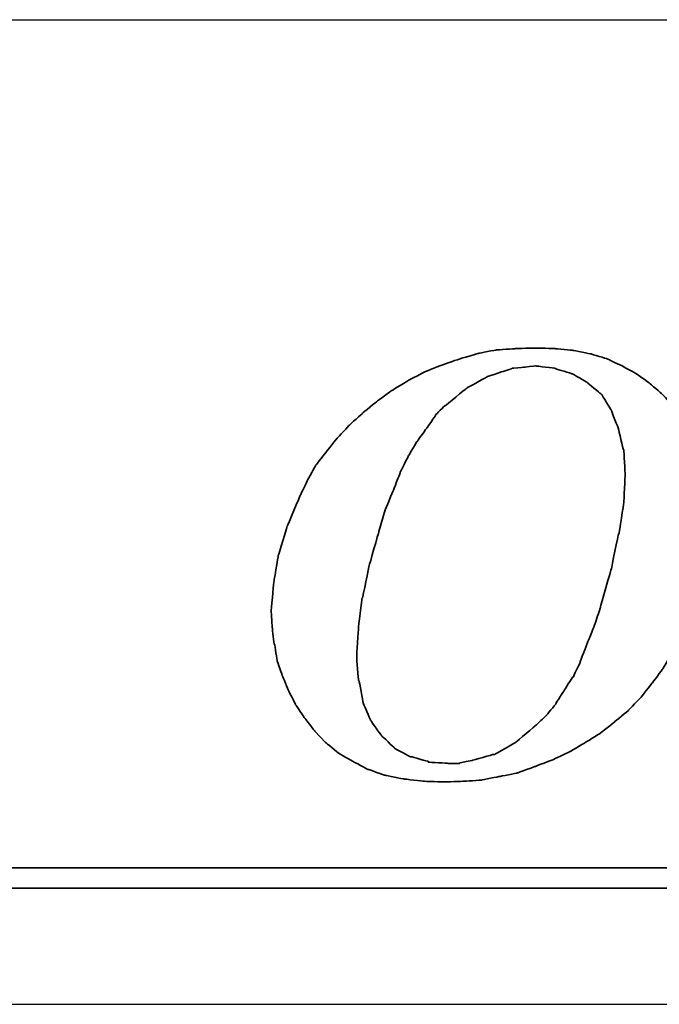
# Model space of a CAD drawing. Header units: millimetres. Extents: x -8 to 268, y -8 to 76.
# Tile 25 of 40: x 195.334 to 196.308, y 11.221 to 12.721. Entities that reach past the tile are written whole.
import ezdxf

# ---------------------------------------------------------------- set-up
doc = ezdxf.new("R2010")
doc.units = ezdxf.units.MM
doc.header["$LTSCALE"] = 0.15
for name, color, linetype in [('DIM', 4, 'CONTINUOUS'), ('layer 1', 7, 'CONTINUOUS'), ('OUT', 3, 'CONTINUOUS')]:
    doc.layers.add(name, color=color, linetype=linetype)

# ---------------------------------------------------------------- blocks, each defined once
blk = doc.blocks.new('TBI MOTION logo(完整正式版)')
at = {"layer": 'layer 1', "color": 22, "lineweight": 35}
for points, knots in [([(-11.34375, -6.98375), (-11.34375, -6.98375), (-10.91375, -7.43875), (-10.91375, -7.43875), (-10.91375, -7.43875), (-10.91375, -7.43875), (-10.38625, -7.87125), (-10.38625, -7.87125), (-10.38625, -7.87125), (-10.38625, -7.87125), (-9.81125, -8.20375), (-9.81125, -8.20375), (-9.81125, -8.20375), (-9.81125, -8.20375), (-9.21125, -8.51875), (-9.21125, -8.51875), (-9.21125, -8.51875), (-9.21125, -8.51875), (-8.51625, -8.75875), (-8.51625, -8.75875), (-8.51625, -8.75875), (-8.51625, -8.75875), (-7.77125, -8.90375), (-7.77125, -8.90375), (-7.77125, -8.90375), (-7.77125, -8.90375), (-6.97875, -8.99875), (-6.97875, -8.99875), (-6.97875, -8.99875), (-6.97875, -8.99875), (-6.14125, -9.02375), (-6.14125, -9.02375), (-6.14125, -9.02375), (-6.14125, -9.02375), (-5.37125, -8.99875), (-5.37125, -8.99875), (-5.37125, -8.99875), (-5.37125, -8.99875), (-4.65375, -8.94875), (-4.65375, -8.94875), (-4.65375, -8.94875), (-4.65375, -8.94875), (-3.93375, -8.80625), (-3.93375, -8.80625), (-3.93375, -8.80625), (-3.93375, -8.80625), (-3.21375, -8.66375), (-3.21375, -8.66375), (-3.21375, -8.66375), (-3.21375, -8.66375), (-2.49375, -8.39875), (-2.49375, -8.39875), (-2.49375, -8.39875), (-2.49375, -8.39875), (-1.79875, -8.13375), (-1.79875, -8.13375), (-1.79875, -8.13375), (-1.79875, -8.13375), (-1.17375, -7.84375), (-1.17375, -7.84375), (-1.17375, -7.84375), (-1.17375, -7.84375), (-0.52375, -7.46375), (-0.52375, -7.46375), (-0.52375, -7.46375), (-0.52375, -7.46375), (0.10124, -7.07875), (0.10124, -7.07875), (0.10124, -7.07875), (0.10124, -7.07875), (0.67625, -6.62375), (0.67625, -6.62375), (0.67625, -6.62375), (0.67625, -6.62375), (1.24874, -6.14375), (1.24874, -6.14375), (1.24874, -6.14375), (1.24874, -6.14375), (1.72874, -5.64125), (1.72874, -5.64125), (1.72874, -5.64125), (1.72874, -5.64125), (2.18624, -5.06375), (2.18624, -5.06375), (2.18624, -5.06375), (2.18624, -5.06375), (2.61625, -4.48874), (2.61625, -4.48874), (2.61625, -4.48874), (2.61625, -4.48874), (3.00125, -3.83874), (3.00125, -3.83874), (3.00125, -3.83874), (3.00125, -3.83874), (3.36124, -3.21374), (3.36124, -3.21374), (3.36124, -3.21374), (3.36124, -3.21374), (3.84374, -1.99125), (3.84374, -1.99125), (3.84374, -1.99125), (3.84374, -1.99125), (4.22625, -0.81875), (4.22625, -0.81875), (4.22625, -0.81875), (4.22625, -0.81875), (4.39125, 0.45624), (4.39125, 0.45624), (4.39125, 0.45624), (4.39125, 0.45624), (4.48874, 1.70124), (4.48874, 1.70124), (4.48874, 1.70124), (4.48874, 1.70124), (4.43874, 2.44625), (4.43874, 2.44625), (4.43874, 2.44625), (4.43874, 2.44625), (4.36874, 3.14125), (4.36874, 3.14125), (4.36874, 3.14125), (4.36874, 3.14125), (4.25125, 3.81125), (4.25125, 3.81125), (4.25125, 3.81125), (4.25125, 3.81125), (4.03124, 4.41125), (4.03124, 4.41125), (4.03124, 4.41125), (4.03124, 4.41125), (3.74374, 5.01125), (3.74374, 5.01125), (3.74374, 5.01125), (3.74374, 5.01125), (3.43124, 5.58875), (3.43124, 5.58875), (3.43124, 5.58875), (3.43124, 5.58875), (3.02625, 6.09125), (3.02625, 6.09125), (3.02625, 6.09125), (3.02625, 6.09125), (2.59374, 6.54875), (2.59374, 6.54875), (2.59374, 6.54875), (2.59374, 6.54875), (2.09124, 6.98125), (2.09124, 6.98125), (2.09124, 6.98125), (2.09124, 6.98125), (1.56124, 7.36625), (1.56124, 7.36625), (1.56124, 7.36625), (1.56124, 7.36625), (0.98624, 7.67625), (0.98624, 7.67625), (0.98624, 7.67625), (0.98624, 7.67625), (0.38624, 7.96375), (0.38624, 7.96375), (0.38624, 7.96375), (0.38624, 7.96375), (-0.25875, 8.15625), (-0.25875, 8.15625), (-0.25875, 8.15625), (-0.25875, 8.15625), (-0.98125, 8.30125), (-0.98125, 8.30125), (-0.98125, 8.30125), (-0.98125, 8.30125), (-1.70124, 8.37125), (-1.70124, 8.37125), (-1.70124, 8.37125), (-1.70124, 8.37125), (-2.49375, 8.39624), (-2.49375, 8.39624), (-2.49375, 8.39624), (-2.49375, 8.39624), (-3.28625, 8.37125), (-3.28625, 8.37125), (-3.28625, 8.37125), (-3.28625, 8.37125), (-4.05125, 8.32125), (-4.05125, 8.32125), (-4.05125, 8.32125), (-4.05125, 8.32125), (-4.77375, 8.18125), (-4.77375, 8.18125), (-4.77375, 8.18125), (-4.77375, 8.18125), (-5.51625, 7.96375), (-5.51625, 7.96375), (-5.51625, 7.96375), (-5.51625, 7.96375), (-6.21125, 7.72625), (-6.21125, 7.72625), (-6.21125, 7.72625), (-6.21125, 7.72625), (-6.92875, 7.43625), (-6.92875, 7.43625), (-6.92875, 7.43625), (-6.92875, 7.43625), (-7.57875, 7.10125), (-7.57875, 7.10125), (-7.57875, 7.10125), (-7.57875, 7.10125), (-8.24875, 6.69125), (-8.24875, 6.69125), (-8.24875, 6.69125), (-8.24875, 6.69125), (-8.84875, 6.26125), (-8.84875, 6.26125), (-8.84875, 6.26125), (-8.84875, 6.26125), (-9.42625, 5.78125), (-9.42625, 5.78125), (-9.42625, 5.78125), (-9.42625, 5.78125), (-9.95375, 5.30125), (-9.95375, 5.30125), (-9.95375, 5.30125), (-9.95375, 5.30125), (-10.43375, 4.79624), (-10.43375, 4.79624), (-10.43375, 4.79624), (-10.43375, 4.79624), (-10.88875, 4.22125), (-10.88875, 4.22125), (-10.88875, 4.22125), (-10.88875, 4.22125), (-11.29875, 3.69375), (-11.29875, 3.69375), (-11.29875, 3.69375), (-11.29875, 3.69375), (-11.63375, 3.09125), (-11.63375, 3.09125), (-11.63375, 3.09125), (-11.63375, 3.09125), (-11.91875, 2.49625), (-11.91875, 2.49625), (-11.91875, 2.49625), (-11.91875, 2.49625), (-12.44875, 1.24625), (-12.44875, 1.24625), (-12.44875, 1.24625), (-12.44875, 1.24625), (-12.80875, 0.06874), (-12.80875, 0.06874), (-12.80875, 0.06874), (-12.80875, 0.06874), (-12.99875, -1.07875), (-12.99875, -1.07875), (-12.99875, -1.07875), (-12.99875, -1.07875), (-13.09375, -2.18375), (-13.09375, -2.18375), (-13.09375, -2.18375), (-13.09375, -2.18375), (-13.04875, -2.85375), (-13.04875, -2.85375), (-13.04875, -2.85375), (-13.04875, -2.85375), (-12.97375, -3.50375), (-12.97375, -3.50375), (-12.97375, -3.50375), (-12.97375, -3.50375), (-12.95375, -3.50375), (-12.95375, -3.50375), (-12.95375, -3.50375), (-12.95375, -3.50375), (-12.85375, -4.17375), (-12.85375, -4.17375), (-12.85375, -4.17375), (-12.85375, -4.17375), (-12.63875, -4.77624), (-12.63875, -4.77624), (-12.63875, -4.77624), (-12.63875, -4.77624), (-12.39875, -5.35125), (-12.39875, -5.35125), (-12.39875, -5.35125), (-12.39875, -5.35125), (-12.11375, -5.92875), (-12.11375, -5.92875), (-12.11375, -5.92875), (-12.11375, -5.92875), (-11.75375, -6.45375), (-11.75375, -6.45375), (-11.75375, -6.45375), (-11.75375, -6.45375), (-11.34375, -6.98375), (-11.34375, -6.98375)], [0, 0, 0, 0, 0.01369863, 0.01369863, 0.01369863, 0.01369864, 0.02739726, 0.02739726, 0.02739726, 0.02739727, 0.04109589, 0.04109589, 0.04109589, 0.0410959, 0.05479452, 0.05479452, 0.05479452, 0.05479453, 0.06849315, 0.06849315, 0.06849315, 0.06849316, 0.08219178, 0.08219178, 0.08219178, 0.08219179, 0.09589041, 0.09589041, 0.09589041, 0.09589042, 0.10958904, 0.10958904, 0.10958904, 0.10958905, 0.12328767, 0.12328767, 0.12328767, 0.12328768, 0.1369863, 0.1369863, 0.1369863, 0.13698631, 0.15068493, 0.15068493, 0.15068493, 0.15068494, 0.16438356, 0.16438356, 0.16438356, 0.16438357, 0.17808219, 0.17808219, 0.17808219, 0.1780822, 0.19178082, 0.19178082, 0.19178082, 0.19178083, 0.20547945, 0.20547945, 0.20547945, 0.20547946, 0.21917808, 0.21917808, 0.21917808, 0.21917809, 0.23287671, 0.23287671, 0.23287671, 0.23287672, 0.24657534, 0.24657534, 0.24657534, 0.24657535, 0.26027397, 0.26027397, 0.26027397, 0.26027398, 0.2739726, 0.2739726, 0.2739726, 0.27397261, 0.28767123, 0.28767123, 0.28767123, 0.28767124, 0.30136986, 0.30136986, 0.30136986, 0.30136987, 0.31506849, 0.31506849, 0.31506849, 0.3150685, 0.32876712, 0.32876712, 0.32876712, 0.32876713, 0.34246575, 0.34246575, 0.34246575, 0.34246576, 0.35616438, 0.35616438, 0.35616438, 0.35616439, 0.36986301, 0.36986301, 0.36986301, 0.36986302, 0.38356164, 0.38356164, 0.38356164, 0.38356165, 0.39726027, 0.39726027, 0.39726027, 0.39726028, 0.4109589, 0.4109589, 0.4109589, 0.41095891, 0.42465753, 0.42465753, 0.42465753, 0.42465754, 0.43835616, 0.43835616, 0.43835616, 0.43835617, 0.45205479, 0.45205479, 0.45205479, 0.4520548, 0.46575342, 0.46575342, 0.46575342, 0.46575343, 0.47945205, 0.47945205, 0.47945205, 0.47945206, 0.49315068, 0.49315068, 0.49315068, 0.49315069, 0.50684932, 0.50684932, 0.50684932, 0.50684933, 0.52054795, 0.52054795, 0.52054795, 0.52054796, 0.53424658, 0.53424658, 0.53424658, 0.53424659, 0.54794521, 0.54794521, 0.54794521, 0.54794522, 0.56164384, 0.56164384, 0.56164384, 0.56164385, 0.57534247, 0.57534247, 0.57534247, 0.57534248, 0.5890411, 0.5890411, 0.5890411, 0.58904111, 0.60273973, 0.60273973, 0.60273973, 0.60273974, 0.61643836, 0.61643836, 0.61643836, 0.61643837, 0.63013699, 0.63013699, 0.63013699, 0.630137, 0.64383562, 0.64383562, 0.64383562, 0.64383563, 0.65753425, 0.65753425, 0.65753425, 0.65753426, 0.67123288, 0.67123288, 0.67123288, 0.67123289, 0.68493151, 0.68493151, 0.68493151, 0.68493152, 0.69863014, 0.69863014, 0.69863014, 0.69863015, 0.71232877, 0.71232877, 0.71232877, 0.71232878, 0.7260274, 0.7260274, 0.7260274, 0.72602741, 0.73972603, 0.73972603, 0.73972603, 0.73972604, 0.75342466, 0.75342466, 0.75342466, 0.75342467, 0.76712329, 0.76712329, 0.76712329, 0.7671233, 0.78082192, 0.78082192, 0.78082192, 0.78082193, 0.79452055, 0.79452055, 0.79452055, 0.79452056, 0.80821918, 0.80821918, 0.80821918, 0.80821919, 0.82191781, 0.82191781, 0.82191781, 0.82191782, 0.83561644, 0.83561644, 0.83561644, 0.83561645, 0.84931507, 0.84931507, 0.84931507, 0.84931508, 0.8630137, 0.8630137, 0.8630137, 0.86301371, 0.87671233, 0.87671233, 0.87671233, 0.87671234, 0.89041096, 0.89041096, 0.89041096, 0.89041097, 0.90410959, 0.90410959, 0.90410959, 0.9041096, 0.91780822, 0.91780822, 0.91780822, 0.91780823, 0.93150685, 0.93150685, 0.93150685, 0.93150686, 0.94520548, 0.94520548, 0.94520548, 0.94520549, 0.95890411, 0.95890411, 0.95890411, 0.95890412, 0.97260274, 0.97260274, 0.97260274, 0.97260275, 0.98630137, 0.98630137, 0.98630137, 0.98630138, 1, 1, 1, 1]), ([(-8.77875, 1.03124), (-8.77875, 1.03124), (-8.51625, 1.89625), (-8.51625, 1.89625), (-8.51625, 1.89625), (-8.51625, 1.89625), (-8.20375, 2.66375), (-8.20375, 2.66375), (-8.20375, 2.66375), (-8.20375, 2.66375), (-7.91625, 3.38125), (-7.91625, 3.38125), (-7.91625, 3.38125), (-7.91625, 3.38125), (-7.91625, 3.40624), (-7.91625, 3.40624), (-7.91625, 3.40624), (-7.91625, 3.40624), (-7.57875, 4.07624), (-7.57875, 4.07624), (-7.57875, 4.07624), (-7.57875, 4.07624), (-7.24375, 4.65125), (-7.24375, 4.65125), (-7.24375, 4.65125), (-7.24375, 4.65125), (-7.21875, 4.65125), (-7.21875, 4.65125), (-7.21875, 4.65125), (-7.21875, 4.65125), (-7.21875, 4.67624), (-7.21875, 4.67624), (-7.21875, 4.67624), (-7.21875, 4.67624), (-6.83625, 5.20375), (-6.83625, 5.20375), (-6.83625, 5.20375), (-6.83625, 5.20375), (-6.49875, 5.68625), (-6.49875, 5.68625), (-6.49875, 5.68625), (-6.49875, 5.68625), (-6.49875, 5.70625), (-6.49875, 5.70625), (-6.49875, 5.70625), (-6.49875, 5.70625), (-6.11625, 6.09125), (-6.11625, 6.09125), (-6.11625, 6.09125), (-6.11625, 6.09125), (-6.09125, 6.09125), (-6.09125, 6.09125), (-6.09125, 6.09125), (-6.09125, 6.09125), (-5.27375, 6.76625), (-5.27375, 6.76625), (-5.27375, 6.76625), (-5.27375, 6.76625), (-5.24875, 6.76625), (-5.24875, 6.76625), (-5.24875, 6.76625), (-5.24875, 6.76625), (-5.24875, 6.78625), (-5.24875, 6.78625), (-5.24875, 6.78625), (-5.24875, 6.78625), (-4.38875, 7.26624), (-4.38875, 7.26624), (-4.38875, 7.26624), (-4.38875, 7.26624), (-4.36125, 7.26624), (-4.36125, 7.26624), (-4.36125, 7.26624), (-4.36125, 7.26624), (-3.93375, 7.41125), (-3.93375, 7.41125), (-3.93375, 7.41125), (-3.93375, 7.41125), (-3.47375, 7.55625), (-3.47375, 7.55625), (-3.47375, 7.55625), (-3.47375, 7.55625), (-3.45375, 7.55625), (-3.45375, 7.55625), (-3.45375, 7.55625), (-3.45375, 7.55625), (-3.42875, 7.58124), (-3.42875, 7.58124), (-3.42875, 7.58124), (-3.42875, 7.58124), (-2.97375, 7.62625), (-2.97375, 7.62625), (-2.97375, 7.62625), (-2.97375, 7.62625), (-2.49375, 7.67625), (-2.49375, 7.67625), (-2.49375, 7.67625), (-2.49375, 7.67625), (-2.46875, 7.67625), (-2.46875, 7.67625), (-2.46875, 7.67625), (-2.46875, 7.67625), (-1.70124, 7.58124), (-1.70124, 7.58124), (-1.70124, 7.58124), (-1.70124, 7.58124), (-1.67875, 7.55625), (-1.67875, 7.55625), (-1.67875, 7.55625), (-1.67875, 7.55625), (-1.65375, 7.55625), (-1.65375, 7.55625), (-1.65375, 7.55625), (-1.65375, 7.55625), (-1.03125, 7.36625), (-1.03125, 7.36625), (-1.03125, 7.36625), (-1.03125, 7.36625), (-1.00625, 7.36625), (-1.00625, 7.36625), (-1.00625, 7.36625), (-1.00625, 7.36625), (-0.43124, 7.02624), (-0.43124, 7.02624), (-0.43124, 7.02624), (-0.43124, 7.02624), (-0.40625, 7.00624), (-0.40625, 7.00624), (-0.40625, 7.00624), (-0.40625, 7.00624), (0.12124, 6.57124), (0.12124, 6.57124), (0.12124, 6.57124), (0.12124, 6.57124), (0.14624, 6.54875), (0.14624, 6.54875), (0.14624, 6.54875), (0.14624, 6.54875), (0.17124, 6.52375), (0.17124, 6.52375), (0.17124, 6.52375), (0.17124, 6.52375), (0.55625, 5.89875), (0.55625, 5.89875), (0.55625, 5.89875), (0.55625, 5.89875), (0.55625, 5.87625), (0.55625, 5.87625), (0.55625, 5.87625), (0.55625, 5.87625), (0.84124, 5.15625), (0.84124, 5.15625), (0.84124, 5.15625), (0.84124, 5.15625), (0.84124, 5.13125), (0.84124, 5.13125), (0.84124, 5.13125), (0.84124, 5.13125), (1.03624, 4.31875), (1.03624, 4.31875), (1.03624, 4.31875), (1.03624, 4.31875), (1.05624, 4.31875), (1.05624, 4.31875), (1.05624, 4.31875), (1.05624, 4.31875), (1.05624, 4.29125), (1.05624, 4.29125), (1.05624, 4.29125), (1.05624, 4.29125), (1.10625, 3.33125), (1.10625, 3.33125), (1.10625, 3.33125), (1.10625, 3.33125), (1.10625, 3.30875), (1.10625, 3.30875), (1.10625, 3.30875), (1.10625, 3.30875), (1.05624, 2.20624), (1.05624, 2.20624), (1.05624, 2.20624), (1.05624, 2.20624), (1.05624, 2.18124), (1.05624, 2.18124), (1.05624, 2.18124), (1.05624, 2.18124), (0.86624, 0.93624), (0.86624, 0.93624), (0.86624, 0.93624), (0.86624, 0.93624), (0.84124, 0.93624), (0.84124, 0.93624), (0.84124, 0.93624), (0.84124, 0.93624), (0.55625, -0.45874), (0.55625, -0.45874), (0.55625, -0.45874), (0.55625, -0.45874), (0.12124, -1.99125), (0.12124, -1.99125), (0.12124, -1.99125), (0.12124, -1.99125), (0.12124, -2.01874), (0.12124, -2.01874), (0.12124, -2.01874), (0.12124, -2.01874), (-0.13874, -2.78375), (-0.13874, -2.78375), (-0.13874, -2.78375), (-0.13874, -2.78375), (-0.43124, -3.50375), (-0.43124, -3.50375), (-0.43124, -3.50375), (-0.43124, -3.50375), (-0.69375, -4.19875), (-0.69375, -4.19875), (-0.69375, -4.19875), (-0.69375, -4.19875), (-0.69375, -4.22375), (-0.69375, -4.22375), (-0.69375, -4.22375), (-0.69375, -4.22375), (-0.98125, -4.82374), (-0.98125, -4.82374), (-0.98125, -4.82374), (-0.98125, -4.82374), (-1.00625, -4.82374), (-1.00625, -4.82374), (-1.00625, -4.82374), (-1.00625, -4.82374), (-1.33875, -5.35125), (-1.33875, -5.35125), (-1.33875, -5.35125), (-1.33875, -5.35125), (-1.67875, -5.87875), (-1.67875, -5.87875), (-1.67875, -5.87875), (-1.67875, -5.87875), (-1.67875, -5.90375), (-1.67875, -5.90375), (-1.67875, -5.90375), (-1.67875, -5.90375), (-2.05875, -6.35875), (-2.05875, -6.35875), (-2.05875, -6.35875), (-2.05875, -6.35875), (-2.08375, -6.38375), (-2.08375, -6.38375), (-2.08375, -6.38375), (-2.08375, -6.38375), (-2.46875, -6.74375), (-2.46875, -6.74375), (-2.46875, -6.74375), (-2.46875, -6.74375), (-3.25875, -7.41625), (-3.25875, -7.41625), (-3.25875, -7.41625), (-3.25875, -7.41625), (-3.28625, -7.43875), (-3.28625, -7.43875), (-3.28625, -7.43875), (-3.28625, -7.43875), (-4.12375, -7.91875), (-4.12375, -7.91875), (-4.12375, -7.91875), (-4.12375, -7.91875), (-4.14875, -7.91875), (-4.14875, -7.91875), (-4.14875, -7.91875), (-4.14875, -7.91875), (-4.17125, -7.91875), (-4.17125, -7.91875), (-4.17125, -7.91875), (-4.17125, -7.91875), (-5.03375, -8.15875), (-5.03375, -8.15875), (-5.03375, -8.15875), (-5.03375, -8.15875), (-5.51625, -8.25625), (-5.51625, -8.25625), (-5.51625, -8.25625), (-5.51625, -8.25625), (-5.54125, -8.27875), (-5.54125, -8.27875), (-5.54125, -8.27875), (-5.54125, -8.27875), (-5.56375, -8.27875), (-5.56375, -8.27875), (-5.56375, -8.27875), (-5.56375, -8.27875), (-5.99625, -8.27875), (-5.99625, -8.27875), (-5.99625, -8.27875), (-5.99625, -8.27875), (-6.76375, -8.23125), (-6.76375, -8.23125), (-6.76375, -8.23125), (-6.76375, -8.23125), (-6.78875, -8.23125), (-6.78875, -8.23125), (-6.78875, -8.23125), (-6.78875, -8.23125), (-6.78875, -8.20375), (-6.78875, -8.20375), (-6.78875, -8.20375), (-6.78875, -8.20375), (-7.45875, -8.01375), (-7.45875, -8.01375), (-7.45875, -8.01375), (-7.45875, -8.01375), (-7.48375, -8.01375), (-7.48375, -8.01375), (-7.48375, -8.01375), (-7.48375, -8.01375), (-7.50875, -8.01375), (-7.50875, -8.01375), (-7.50875, -8.01375), (-7.50875, -8.01375), (-8.13125, -7.67875), (-8.13125, -7.67875), (-8.13125, -7.67875), (-8.13125, -7.67875), (-8.15625, -7.65375), (-8.15625, -7.65375), (-8.15625, -7.65375), (-8.15625, -7.65375), (-8.65875, -7.17375), (-8.65875, -7.17375), (-8.65875, -7.17375), (-8.65875, -7.17375), (-8.68375, -7.14875), (-8.68375, -7.14875), (-8.68375, -7.14875), (-8.68375, -7.14875), (-9.08875, -6.57375), (-9.08875, -6.57375), (-9.08875, -6.57375), (-9.08875, -6.57375), (-9.11375, -6.54875), (-9.11375, -6.54875), (-9.11375, -6.54875), (-9.11375, -6.54875), (-9.11375, -6.52875), (-9.11375, -6.52875), (-9.11375, -6.52875), (-9.11375, -6.52875), (-9.40375, -5.85375), (-9.40375, -5.85375), (-9.40375, -5.85375), (-9.40375, -5.85375), (-9.40375, -5.82875), (-9.40375, -5.82875), (-9.40375, -5.82875), (-9.40375, -5.82875), (-9.56875, -4.96875), (-9.56875, -4.96875), (-9.56875, -4.96875), (-9.56875, -4.96875), (-9.59375, -4.94375), (-9.59375, -4.94375), (-9.59375, -4.94375), (-9.59375, -4.94375), (-9.66375, -4.03375), (-9.66375, -4.03375), (-9.66375, -4.03375), (-9.66375, -4.03375), (-9.66375, -4.00875), (-9.66375, -4.00875), (-9.66375, -4.00875), (-9.66375, -4.00875), (-9.59375, -2.85375), (-9.59375, -2.85375), (-9.59375, -2.85375), (-9.59375, -2.85375), (-9.45125, -1.65875), (-9.45125, -1.65875), (-9.45125, -1.65875), (-9.45125, -1.65875), (-9.42625, -1.63375), (-9.42625, -1.63375), (-9.42625, -1.63375), (-9.42625, -1.63375), (-9.16125, -0.33875), (-9.16125, -0.33875), (-9.16125, -0.33875), (-9.16125, -0.33875), (-8.77875, 1.00624), (-8.77875, 1.00624), (-8.77875, 1.00624), (-8.77875, 1.00624), (-8.77875, 1.03124), (-8.77875, 1.03124)], [0, 0, 0, 0, 0.01020408, 0.01020408, 0.01020408, 0.01020409, 0.02040816, 0.02040816, 0.02040816, 0.02040817, 0.03061224, 0.03061224, 0.03061224, 0.03061225, 0.04081633, 0.04081633, 0.04081633, 0.04081634, 0.05102041, 0.05102041, 0.05102041, 0.05102042, 0.06122449, 0.06122449, 0.06122449, 0.0612245, 0.07142857, 0.07142857, 0.07142857, 0.07142858, 0.08163265, 0.08163265, 0.08163265, 0.08163266, 0.09183673, 0.09183673, 0.09183673, 0.09183674, 0.10204082, 0.10204082, 0.10204082, 0.10204083, 0.1122449, 0.1122449, 0.1122449, 0.11224491, 0.12244898, 0.12244898, 0.12244898, 0.12244899, 0.13265306, 0.13265306, 0.13265306, 0.13265307, 0.14285714, 0.14285714, 0.14285714, 0.14285715, 0.15306122, 0.15306122, 0.15306122, 0.15306123, 0.16326531, 0.16326531, 0.16326531, 0.16326532, 0.17346939, 0.17346939, 0.17346939, 0.1734694, 0.18367347, 0.18367347, 0.18367347, 0.18367348, 0.19387755, 0.19387755, 0.19387755, 0.19387756, 0.20408163, 0.20408163, 0.20408163, 0.20408164, 0.21428571, 0.21428571, 0.21428571, 0.21428572, 0.2244898, 0.2244898, 0.2244898, 0.22448981, 0.23469388, 0.23469388, 0.23469388, 0.23469389, 0.24489796, 0.24489796, 0.24489796, 0.24489797, 0.25510204, 0.25510204, 0.25510204, 0.25510205, 0.26530612, 0.26530612, 0.26530612, 0.26530613, 0.2755102, 0.2755102, 0.2755102, 0.27551021, 0.28571429, 0.28571429, 0.28571429, 0.2857143, 0.29591837, 0.29591837, 0.29591837, 0.29591838, 0.30612245, 0.30612245, 0.30612245, 0.30612246, 0.31632653, 0.31632653, 0.31632653, 0.31632654, 0.32653061, 0.32653061, 0.32653061, 0.32653062, 0.33673469, 0.33673469, 0.33673469, 0.3367347, 0.34693878, 0.34693878, 0.34693878, 0.34693879, 0.35714286, 0.35714286, 0.35714286, 0.35714287, 0.36734694, 0.36734694, 0.36734694, 0.36734695, 0.37755102, 0.37755102, 0.37755102, 0.37755103, 0.3877551, 0.3877551, 0.3877551, 0.38775511, 0.39795918, 0.39795918, 0.39795918, 0.39795919, 0.40816327, 0.40816327, 0.40816327, 0.40816328, 0.41836735, 0.41836735, 0.41836735, 0.41836736, 0.42857143, 0.42857143, 0.42857143, 0.42857144, 0.43877551, 0.43877551, 0.43877551, 0.43877552, 0.44897959, 0.44897959, 0.44897959, 0.4489796, 0.45918367, 0.45918367, 0.45918367, 0.45918368, 0.46938776, 0.46938776, 0.46938776, 0.46938777, 0.47959184, 0.47959184, 0.47959184, 0.47959185, 0.48979592, 0.48979592, 0.48979592, 0.48979593, 0.5, 0.5, 0.5, 0.50000001, 0.51020408, 0.51020408, 0.51020408, 0.51020409, 0.52040816, 0.52040816, 0.52040816, 0.52040817, 0.53061224, 0.53061224, 0.53061224, 0.53061225, 0.54081633, 0.54081633, 0.54081633, 0.54081634, 0.55102041, 0.55102041, 0.55102041, 0.55102042, 0.56122449, 0.56122449, 0.56122449, 0.5612245, 0.57142857, 0.57142857, 0.57142857, 0.57142858, 0.58163265, 0.58163265, 0.58163265, 0.58163266, 0.59183673, 0.59183673, 0.59183673, 0.59183674, 0.60204082, 0.60204082, 0.60204082, 0.60204083, 0.6122449, 0.6122449, 0.6122449, 0.61224491, 0.62244898, 0.62244898, 0.62244898, 0.62244899, 0.63265306, 0.63265306, 0.63265306, 0.63265307, 0.64285714, 0.64285714, 0.64285714, 0.64285715, 0.65306122, 0.65306122, 0.65306122, 0.65306123, 0.66326531, 0.66326531, 0.66326531, 0.66326532, 0.67346939, 0.67346939, 0.67346939, 0.6734694, 0.68367347, 0.68367347, 0.68367347, 0.68367348, 0.69387755, 0.69387755, 0.69387755, 0.69387756, 0.70408163, 0.70408163, 0.70408163, 0.70408164, 0.71428571, 0.71428571, 0.71428571, 0.71428572, 0.7244898, 0.7244898, 0.7244898, 0.72448981, 0.73469388, 0.73469388, 0.73469388, 0.73469389, 0.74489796, 0.74489796, 0.74489796, 0.74489797, 0.75510204, 0.75510204, 0.75510204, 0.75510205, 0.76530612, 0.76530612, 0.76530612, 0.76530613, 0.7755102, 0.7755102, 0.7755102, 0.77551021, 0.78571429, 0.78571429, 0.78571429, 0.7857143, 0.79591837, 0.79591837, 0.79591837, 0.79591838, 0.80612245, 0.80612245, 0.80612245, 0.80612246, 0.81632653, 0.81632653, 0.81632653, 0.81632654, 0.82653061, 0.82653061, 0.82653061, 0.82653062, 0.83673469, 0.83673469, 0.83673469, 0.8367347, 0.84693878, 0.84693878, 0.84693878, 0.84693879, 0.85714286, 0.85714286, 0.85714286, 0.85714287, 0.86734694, 0.86734694, 0.86734694, 0.86734695, 0.87755102, 0.87755102, 0.87755102, 0.87755103, 0.8877551, 0.8877551, 0.8877551, 0.88775511, 0.89795918, 0.89795918, 0.89795918, 0.89795919, 0.90816327, 0.90816327, 0.90816327, 0.90816328, 0.91836735, 0.91836735, 0.91836735, 0.91836736, 0.92857143, 0.92857143, 0.92857143, 0.92857144, 0.93877551, 0.93877551, 0.93877551, 0.93877552, 0.94897959, 0.94897959, 0.94897959, 0.9489796, 0.95918367, 0.95918367, 0.95918367, 0.95918368, 0.96938776, 0.96938776, 0.96938776, 0.96938777, 0.97959184, 0.97959184, 0.97959184, 0.97959185, 0.98979592, 0.98979592, 0.98979592, 0.98979593, 1, 1, 1, 1]), ([(75.90875, -9.47875), (75.90875, -9.47875), (75.90875, -12.28625), (75.90875, -12.28625), (75.90875, -12.28625), (75.90875, -12.28625), (75.90875, -12.47875), (75.90875, -12.47875), (75.90875, -12.47875), (75.90875, -12.47875), (75.71625, -12.47875), (75.71625, -12.47875), (75.71625, -12.47875), (75.71625, -12.47875), (-88.32875, -12.47875), (-88.32875, -12.47875), (-88.32875, -12.47875), (-88.32875, -12.47875), (-88.32875, -13.29375), (-88.32875, -13.29375), (-88.32875, -13.29375), (-88.32875, -13.29375), (82.89125, -13.29375), (82.89125, -13.29375), (82.89125, -13.29375), (82.89125, -13.29375), (75.90875, -9.47875), (75.90875, -9.47875)], [0, 0, 0, 0, 0.14285714, 0.14285714, 0.14285714, 0.14285715, 0.28571429, 0.28571429, 0.28571429, 0.2857143, 0.42857143, 0.42857143, 0.42857143, 0.42857144, 0.57142857, 0.57142857, 0.57142857, 0.57142858, 0.71428571, 0.71428571, 0.71428571, 0.71428572, 0.85714286, 0.85714286, 0.85714286, 0.85714287, 1, 1, 1, 1])]:
    blk.add_open_spline(points, degree=3, knots=knots, dxfattribs=at)

msp = doc.modelspace()

# ---------------------------------------------------------------- linework, layer by layer
at = {"layer": 'OUT', "color": 0}
for p, q in [((190.2954, 12.7214), (200.8413, 12.7214)), ((190.2954, 11.2214), (200.8413, 11.2214))]:
    msp.add_line(p, q, dxfattribs=at)

# ---------------------------------------------------------------- block references
at = {"layer": 'DIM', "color": 0, "xscale": 0.0379463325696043, "yscale": 0.0379463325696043, "zscale": 0.0379463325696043}
msp.add_blockref('TBI MOTION logo(完整正式版)', (196.2138, 11.9026), dxfattribs=at)

doc.saveas('drawing.dxf')
